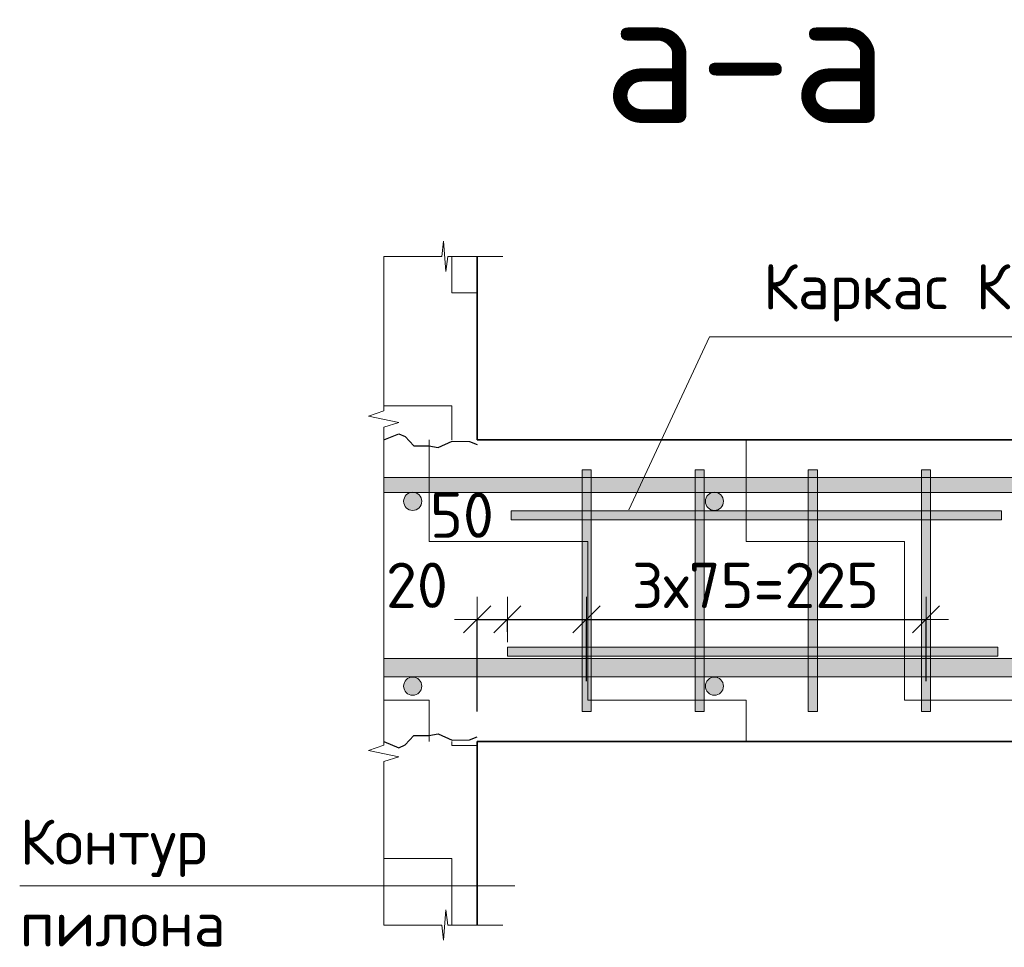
# Model space of a CAD drawing. Header units: metres. Extents: x -38 to 97, y -15 to 21.
# Tile 88 of 111: x 76.589 to 77.241, y 3.091 to 3.706. Entities that reach past the tile are written whole.
import ezdxf

# ---------------------------------------------------------------- set-up
doc = ezdxf.new("R2010")
doc.units = ezdxf.units.M
doc.header["$PDMODE"] = 65
doc.layers.add('XR$4$Размерная линия (1)', color=7, linetype='Continuous', lineweight=13)
doc.layers.add('XR$6$Размерная линия (1)', color=7, linetype='Continuous', lineweight=13)
doc.styles.add('ISOCPEUR', font='txt')
doc.dimstyles.new('DIMSTYLE_25', dxfattribs={"dimtxt": 0.03, "dimasz": 0.03, "dimexe": 0, "dimexo": 0, "dimgap": 0.015, "dimtad": 2, "dimdec": 0, "dimlfac": 1000, "dimrnd": 5, "dimzin": 12, "dimdsep": 46, "dimtxsty": 'ISOCPEUR', "dimblk1": 'ALL_ML_STRICH', "dimblk2": 'ALL_ML_STRICH', "dimsah": 1, "dimcen": 0, "dimclrd": 7, "dimclre": 256, "dimclrt": 7, "dimadec": 0, "dimazin": 0, "dimtfac": 1, "dimtdec": 0, "dimtix": 1, "dimtmove": 2, "dimatfit": 3, "dimfxl": 0, "dimtvp": 1.2, "dimtzin": 0, "dimlwd": 0, "dimlwe": -3, "dimarcsym": 0})
doc.dimstyles.new('DIMSTYLE_26', dxfattribs={"dimtxt": 0.03, "dimasz": 0.03, "dimexe": 0, "dimexo": 0, "dimgap": 0.015, "dimtad": 2, "dimdec": 0, "dimlfac": 1000, "dimrnd": 5, "dimzin": 12, "dimdsep": 46, "dimtxsty": 'ISOCPEUR', "dimblk1": 'ALL_ML_STRICH', "dimblk2": 'ALL_ML_STRICH', "dimsah": 1, "dimcen": 0, "dimclrd": 7, "dimclre": 256, "dimclrt": 7, "dimadec": 0, "dimazin": 0, "dimtfac": 1, "dimtdec": 0, "dimtix": 1, "dimtmove": 2, "dimatfit": 3, "dimfxl": 0, "dimtzin": 0, "dimlwd": 0, "dimlwe": -3, "dimarcsym": 0})
pattern_1 = [(0, (0.15, 0.15), (0.075, 0.075), [0.075, -0.075]), (90, (0.15, 0.15), (-0.075, 0.075), [0.075, -0.075])]
pattern_2 = [(0, (0.21, 0.21), (0.105, 0.105), [0.105, -0.105]), (90, (0.21, 0.21), (-0.105, 0.105), [0.105, -0.105])]

# ---------------------------------------------------------------- blocks, each defined once
blk = doc.blocks.new('ЭЛЕМЕНТ_УЗОРА_9')
at = {"color": 7, "linetype": 'Continuous', "lineweight": 13, "transparency": 33554687}
blk.add_line((76.82986, 3.54913), (76.82986, 3.54913), dxfattribs=at)
for points in [[(76.82986, 3.32759), (76.82986, 3.43592), (76.83986, 3.43902), (76.81986, 3.44323), (76.82986, 3.44678), (76.82986, 3.54913)], [(76.82986, 3.10605), (76.82986, 3.21438), (76.83986, 3.21748), (76.81986, 3.22169), (76.82986, 3.22524), (76.82986, 3.32759)]]:
    blk.add_lwpolyline(points, dxfattribs=at)
blk = doc.blocks.new('ЭЛЕМЕНТ_УЗОРА_10')
at = {"color": 7, "linetype": 'Continuous', "lineweight": 13, "transparency": 33554687}
blk.add_line((76.90886, 3.54913), (76.90886, 3.54913), dxfattribs=at)
blk.add_lwpolyline([(76.82986, 3.54913), (76.86849, 3.54913), (76.8696, 3.55913), (76.8711, 3.53913), (76.87236, 3.54913), (76.90886, 3.54913)], dxfattribs=at)
blk = doc.blocks.new('СЛОЖНЫЙ_ОБЪЕКТ_30')
at = {"linetype": 'Continuous', "lineweight": 13, "transparency": 33554687}
blk.add_hatch(color=7, dxfattribs=at).paths.add_polyline_path([(77.27536, 3.27059), (76.82986, 3.27059), (76.82986, 3.28259), (77.27536, 3.28259)], flags=16)
at = {"color": 7, "linetype": 'Continuous', "lineweight": 13, "transparency": 33554687}
blk.add_lwpolyline([(77.27536, 3.27059), (76.82986, 3.27059), (76.82986, 3.28259), (77.27536, 3.28259), (77.27536, 3.27059)], close=True, dxfattribs=at)
blk = doc.blocks.new('СЛОЖНЫЙ_ОБЪЕКТ_31')
at = {"linetype": 'Continuous', "lineweight": 13, "transparency": 33554687}
blk.add_hatch(color=7, dxfattribs=at).paths.add_polyline_path([(77.27536, 3.39259), (76.82986, 3.39259), (76.82986, 3.40259), (77.27536, 3.40259)], flags=16)
at = {"color": 7, "linetype": 'Continuous', "lineweight": 13, "transparency": 33554687}
blk.add_lwpolyline([(77.27536, 3.39259), (76.82986, 3.39259), (76.82986, 3.40259), (77.27536, 3.40259), (77.27536, 3.39259)], close=True, dxfattribs=at)
blk = doc.blocks.new('ЭЛЕМЕНТ_УЗОРА_12')
at = {"color": 7, "linetype": 'Continuous', "lineweight": 13, "transparency": 33554687}
blk.add_line((76.90886, 3.10605), (76.90886, 3.10605), dxfattribs=at)
blk.add_lwpolyline([(76.82986, 3.10605), (76.86849, 3.10605), (76.8696, 3.09605), (76.8711, 3.11605), (76.87236, 3.10605), (76.90886, 3.10605)], dxfattribs=at)
blk = doc.blocks.new('СЛОЖНЫЙ_ОБЪЕКТ_32')
at = {"linetype": 'Continuous', "lineweight": 13, "true_color": 0xababab, "transparency": 33554687}
blk.add_hatch(color=253, dxfattribs=at).paths.add_polyline_path([(76.9613, 3.24759), (76.9613, 3.40759), (76.9673, 3.40759), (76.9673, 3.24759)], flags=16)
at = {"color": 7, "linetype": 'Continuous', "lineweight": 13, "transparency": 33554687}
blk.add_lwpolyline([(76.9613, 3.24759), (76.9613, 3.40759), (76.9673, 3.40759), (76.9673, 3.24759), (76.9613, 3.24759)], close=True, dxfattribs=at)
blk = doc.blocks.new('СЛОЖНЫЙ_ОБЪЕКТ_33')
at = {"linetype": 'Continuous', "lineweight": 13, "true_color": 0xababab, "transparency": 33554687}
blk.add_hatch(color=253, dxfattribs=at).paths.add_polyline_path([(77.0363, 3.24759), (77.0363, 3.40759), (77.0423, 3.40759), (77.0423, 3.24759)], flags=16)
at = {"color": 7, "linetype": 'Continuous', "lineweight": 13, "transparency": 33554687}
blk.add_lwpolyline([(77.0363, 3.24759), (77.0363, 3.40759), (77.0423, 3.40759), (77.0423, 3.24759), (77.0363, 3.24759)], close=True, dxfattribs=at)
blk = doc.blocks.new('СЛОЖНЫЙ_ОБЪЕКТ_34')
at = {"linetype": 'Continuous', "lineweight": 13, "true_color": 0xababab, "transparency": 33554687}
blk.add_hatch(color=253, dxfattribs=at).paths.add_polyline_path([(77.1113, 3.24759), (77.1113, 3.40759), (77.1173, 3.40759), (77.1173, 3.24759)], flags=16)
at = {"color": 7, "linetype": 'Continuous', "lineweight": 13, "transparency": 33554687}
blk.add_lwpolyline([(77.1113, 3.24759), (77.1113, 3.40759), (77.1173, 3.40759), (77.1173, 3.24759), (77.1113, 3.24759)], close=True, dxfattribs=at)
blk = doc.blocks.new('СЛОЖНЫЙ_ОБЪЕКТ_35')
at = {"linetype": 'Continuous', "lineweight": 13, "true_color": 0xababab, "transparency": 33554687}
blk.add_hatch(color=253, dxfattribs=at).paths.add_polyline_path([(77.1863, 3.24759), (77.1863, 3.40759), (77.1923, 3.40759), (77.1923, 3.24759)], flags=16)
at = {"color": 7, "linetype": 'Continuous', "lineweight": 13, "transparency": 33554687}
blk.add_lwpolyline([(77.1863, 3.24759), (77.1863, 3.40759), (77.1923, 3.40759), (77.1923, 3.24759), (77.1863, 3.24759)], close=True, dxfattribs=at)
blk = doc.blocks.new('СЛОЖНЫЙ_ОБЪЕКТ_36')
at = {"linetype": 'Continuous', "lineweight": 13, "true_color": 0xababab, "transparency": 33554687}
blk.add_hatch(color=253, dxfattribs=at).paths.add_polyline_path([(77.2393, 3.38059), (76.9143, 3.38059), (76.9143, 3.37459), (77.2393, 3.37459)])
at = {"color": 7, "linetype": 'Continuous', "lineweight": 13, "transparency": 33554687}
blk.add_lwpolyline([(77.2393, 3.38059), (76.9143, 3.38059), (76.9143, 3.37459), (77.2393, 3.37459), (77.2393, 3.38059)], close=True, dxfattribs=at)
blk = doc.blocks.new('СЛОЖНЫЙ_ОБЪЕКТ_37')
at = {"linetype": 'Continuous', "lineweight": 13, "true_color": 0xababab, "transparency": 33554687}
blk.add_hatch(color=253, dxfattribs=at).paths.add_polyline_path([(77.23686, 3.29029), (76.91186, 3.29029), (76.91186, 3.28429), (77.23686, 3.28429)])
at = {"color": 7, "linetype": 'Continuous', "lineweight": 13, "transparency": 33554687}
blk.add_lwpolyline([(77.23686, 3.29029), (76.91186, 3.29029), (76.91186, 3.28429), (77.23686, 3.28429), (77.23686, 3.29029)], close=True, dxfattribs=at)
blk = doc.blocks.new('ALL_ML_STRICH')
at = {"color": 0, "linetype": 'ByBlock', "lineweight": -2}
for p, q in [((0, -0.5), (0, 0.5)), ((-0.3, -0.3), (0.3, 0.3)), ((-1, 0), (0.5, 0))]:
    blk.add_line(p, q, dxfattribs=at)
blk = doc.blocks.new('*D272')
at = {"layer": 'DEFPOINTS', "color": 7, "linetype": 'Continuous', "lineweight": 13, "transparency": 33554687}
for p in [(76.89186, 3.30861), (76.91186, 3.28029), (76.89186, 3.22759)]:
    blk.add_point(p, dxfattribs=at)
at = {"layer": 'XR$4$Размерная линия (1)', "color": 9, "linetype": 'Continuous', "lineweight": -2, "true_color": 0xc7c7c7, "transparency": 33554687}
for p, q in [((76.89186, 3.24759), (76.89186, 3.30861)), ((76.91186, 3.30029), (76.91186, 3.30861))]:
    blk.add_line(p, q, dxfattribs=at)
at = {"layer": 'XR$4$Размерная линия (1)', "color": 7, "linetype": 'Continuous', "lineweight": -2, "transparency": 33554687}
blk.add_line((76.89186, 3.30861), (76.91186, 3.30861), dxfattribs=at)
at = {"layer": 'XR$4$Размерная линия (1)', "color": 7, "linetype": 'Continuous', "lineweight": 13, "transparency": 33554687, "xscale": 0.03, "yscale": 0.03, "zscale": 0.03, "rotation": 180}
blk.add_blockref('ALL_ML_STRICH', (76.89186, 3.30861), dxfattribs=at)
at = {"layer": 'XR$4$Размерная линия (1)', "color": 7, "linetype": 'Continuous', "lineweight": 13, "transparency": 33554687, "xscale": 0.03, "yscale": 0.03, "zscale": 0.03}
blk.add_blockref('ALL_ML_STRICH', (76.91186, 3.30861), dxfattribs=at)
at = {"layer": 'XR$4$Размерная линия (1)', "color": 7, "linetype": 'Continuous', "lineweight": 13, "transparency": 33554687, "insert": (76.85189, 3.33123), "char_height": 0.03, "width": 0.06, "attachment_point": 5, "style": 'ISOCPEUR'}
blk.add_mtext('\\A1;{20}', dxfattribs=at)
blk = doc.blocks.new('*D273')
at = {"layer": 'DEFPOINTS', "color": 7, "linetype": 'Continuous', "lineweight": 13, "transparency": 33554687}
for p in [(76.91186, 3.30861), (76.91186, 3.28029), (76.9643, 3.24759)]:
    blk.add_point(p, dxfattribs=at)
at = {"layer": 'XR$4$Размерная линия (1)', "color": 9, "linetype": 'Continuous', "lineweight": -2, "true_color": 0xc7c7c7, "transparency": 33554687}
for p, q in [((76.91186, 3.30029), (76.91186, 3.30861)), ((76.9643, 3.26759), (76.9643, 3.30861))]:
    blk.add_line(p, q, dxfattribs=at)
at = {"layer": 'XR$4$Размерная линия (1)', "color": 7, "linetype": 'Continuous', "lineweight": -2, "transparency": 33554687}
blk.add_line((76.91186, 3.30861), (76.9643, 3.30861), dxfattribs=at)
at = {"layer": 'XR$4$Размерная линия (1)', "color": 7, "linetype": 'Continuous', "lineweight": 13, "transparency": 33554687, "xscale": 0.03, "yscale": 0.03, "zscale": 0.03, "rotation": 180}
blk.add_blockref('ALL_ML_STRICH', (76.91186, 3.30861), dxfattribs=at)
at = {"layer": 'XR$4$Размерная линия (1)', "color": 7, "linetype": 'Continuous', "lineweight": 13, "transparency": 33554687, "xscale": 0.03, "yscale": 0.03, "zscale": 0.03}
blk.add_blockref('ALL_ML_STRICH', (76.9643, 3.30861), dxfattribs=at)
at = {"layer": 'XR$4$Размерная линия (1)', "color": 7, "linetype": 'Continuous', "lineweight": 13, "transparency": 33554687, "insert": (76.88172, 3.37766), "char_height": 0.03, "width": 0.06, "attachment_point": 5, "style": 'ISOCPEUR'}
blk.add_mtext('\\A1;{50}', dxfattribs=at)
blk = doc.blocks.new('*D274')
at = {"layer": 'DEFPOINTS', "color": 7, "linetype": 'Continuous', "lineweight": 13, "transparency": 33554687}
for p in [(76.9643, 3.30861), (76.9643, 3.24759), (77.1893, 3.24759)]:
    blk.add_point(p, dxfattribs=at)
at = {"layer": 'XR$4$Размерная линия (1)', "color": 9, "linetype": 'Continuous', "lineweight": -2, "true_color": 0xc7c7c7, "transparency": 33554687}
for p, q in [((76.9643, 3.26759), (76.9643, 3.30861)), ((77.1893, 3.26759), (77.1893, 3.30861))]:
    blk.add_line(p, q, dxfattribs=at)
at = {"layer": 'XR$4$Размерная линия (1)', "color": 7, "linetype": 'Continuous', "lineweight": -2, "transparency": 33554687}
blk.add_line((76.9643, 3.30861), (77.1893, 3.30861), dxfattribs=at)
at = {"layer": 'XR$4$Размерная линия (1)', "color": 7, "linetype": 'Continuous', "lineweight": 13, "transparency": 33554687, "xscale": 0.03, "yscale": 0.03, "zscale": 0.03, "rotation": 180}
blk.add_blockref('ALL_ML_STRICH', (76.9643, 3.30861), dxfattribs=at)
at = {"layer": 'XR$4$Размерная линия (1)', "color": 7, "linetype": 'Continuous', "lineweight": 13, "transparency": 33554687, "xscale": 0.03, "yscale": 0.03, "zscale": 0.03}
blk.add_blockref('ALL_ML_STRICH', (77.1893, 3.30861), dxfattribs=at)
at = {"layer": 'XR$4$Размерная линия (1)', "color": 7, "linetype": 'Continuous', "lineweight": 13, "transparency": 33554687, "insert": (76.9943, 3.34611), "char_height": 0.03, "width": 0.0015, "attachment_point": 1, "line_spacing_factor": 0.60241, "style": 'ISOCPEUR'}
blk.add_mtext('3х75=225', dxfattribs=at)
blk = doc.blocks.new('ЭЛЕМЕНТ_УЗОРА_20')
at = {"color": 7, "linetype": 'Continuous', "lineweight": 13, "transparency": 33554687}
blk.add_line((76.82986, 3.54913), (76.82986, 3.54913), dxfattribs=at)
for points in [[(76.82986, 3.32759), (76.82986, 3.43592), (76.83986, 3.43902), (76.81986, 3.44323), (76.82986, 3.44678), (76.82986, 3.54913)], [(76.82986, 3.10605), (76.82986, 3.21438), (76.83986, 3.21748), (76.81986, 3.22169), (76.82986, 3.22524), (76.82986, 3.32759)]]:
    blk.add_lwpolyline(points, dxfattribs=at)
blk = doc.blocks.new('ЭЛЕМЕНТ_УЗОРА_21')
at = {"color": 7, "linetype": 'Continuous', "lineweight": 13, "transparency": 33554687}
blk.add_line((76.90886, 3.54913), (76.90886, 3.54913), dxfattribs=at)
blk.add_lwpolyline([(76.82986, 3.54913), (76.86849, 3.54913), (76.8696, 3.55913), (76.8711, 3.53913), (76.87236, 3.54913), (76.90886, 3.54913)], dxfattribs=at)
blk = doc.blocks.new('СЛОЖНЫЙ_ОБЪЕКТ_69')
at = {"linetype": 'Continuous', "lineweight": 13, "transparency": 33554687}
blk.add_hatch(color=7, dxfattribs=at).paths.add_polyline_path([(77.27536, 3.27059), (76.82986, 3.27059), (76.82986, 3.28259), (77.27536, 3.28259)], flags=16)
at = {"color": 7, "linetype": 'Continuous', "lineweight": 13, "transparency": 33554687}
blk.add_lwpolyline([(77.27536, 3.27059), (76.82986, 3.27059), (76.82986, 3.28259), (77.27536, 3.28259), (77.27536, 3.27059)], close=True, dxfattribs=at)
blk = doc.blocks.new('СЛОЖНЫЙ_ОБЪЕКТ_70')
at = {"linetype": 'Continuous', "lineweight": 13, "transparency": 33554687}
blk.add_hatch(color=7, dxfattribs=at).paths.add_polyline_path([(77.27536, 3.39259), (76.82986, 3.39259), (76.82986, 3.40259), (77.27536, 3.40259)], flags=16)
at = {"color": 7, "linetype": 'Continuous', "lineweight": 13, "transparency": 33554687}
blk.add_lwpolyline([(77.27536, 3.39259), (76.82986, 3.39259), (76.82986, 3.40259), (77.27536, 3.40259), (77.27536, 3.39259)], close=True, dxfattribs=at)
blk = doc.blocks.new('ЭЛЕМЕНТ_УЗОРА_23')
at = {"color": 7, "linetype": 'Continuous', "lineweight": 13, "transparency": 33554687}
blk.add_line((76.90886, 3.10605), (76.90886, 3.10605), dxfattribs=at)
blk.add_lwpolyline([(76.82986, 3.10605), (76.86849, 3.10605), (76.8696, 3.09605), (76.8711, 3.11605), (76.87236, 3.10605), (76.90886, 3.10605)], dxfattribs=at)
blk = doc.blocks.new('СЛОЖНЫЙ_ОБЪЕКТ_71')
at = {"linetype": 'Continuous', "lineweight": 13, "true_color": 0xababab, "transparency": 33554687}
blk.add_hatch(color=253, dxfattribs=at).paths.add_polyline_path([(76.9613, 3.24759), (76.9613, 3.40759), (76.9673, 3.40759), (76.9673, 3.24759)], flags=16)
at = {"color": 7, "linetype": 'Continuous', "lineweight": 13, "transparency": 33554687}
blk.add_lwpolyline([(76.9613, 3.24759), (76.9613, 3.40759), (76.9673, 3.40759), (76.9673, 3.24759), (76.9613, 3.24759)], close=True, dxfattribs=at)
blk = doc.blocks.new('СЛОЖНЫЙ_ОБЪЕКТ_72')
at = {"linetype": 'Continuous', "lineweight": 13, "true_color": 0xababab, "transparency": 33554687}
blk.add_hatch(color=253, dxfattribs=at).paths.add_polyline_path([(77.0363, 3.24759), (77.0363, 3.40759), (77.0423, 3.40759), (77.0423, 3.24759)], flags=16)
at = {"color": 7, "linetype": 'Continuous', "lineweight": 13, "transparency": 33554687}
blk.add_lwpolyline([(77.0363, 3.24759), (77.0363, 3.40759), (77.0423, 3.40759), (77.0423, 3.24759), (77.0363, 3.24759)], close=True, dxfattribs=at)
blk = doc.blocks.new('СЛОЖНЫЙ_ОБЪЕКТ_73')
at = {"linetype": 'Continuous', "lineweight": 13, "true_color": 0xababab, "transparency": 33554687}
blk.add_hatch(color=253, dxfattribs=at).paths.add_polyline_path([(77.1113, 3.24759), (77.1113, 3.40759), (77.1173, 3.40759), (77.1173, 3.24759)], flags=16)
at = {"color": 7, "linetype": 'Continuous', "lineweight": 13, "transparency": 33554687}
blk.add_lwpolyline([(77.1113, 3.24759), (77.1113, 3.40759), (77.1173, 3.40759), (77.1173, 3.24759), (77.1113, 3.24759)], close=True, dxfattribs=at)
blk = doc.blocks.new('СЛОЖНЫЙ_ОБЪЕКТ_74')
at = {"linetype": 'Continuous', "lineweight": 13, "true_color": 0xababab, "transparency": 33554687}
blk.add_hatch(color=253, dxfattribs=at).paths.add_polyline_path([(77.1863, 3.24759), (77.1863, 3.40759), (77.1923, 3.40759), (77.1923, 3.24759)], flags=16)
at = {"color": 7, "linetype": 'Continuous', "lineweight": 13, "transparency": 33554687}
blk.add_lwpolyline([(77.1863, 3.24759), (77.1863, 3.40759), (77.1923, 3.40759), (77.1923, 3.24759), (77.1863, 3.24759)], close=True, dxfattribs=at)
blk = doc.blocks.new('СЛОЖНЫЙ_ОБЪЕКТ_75')
at = {"linetype": 'Continuous', "lineweight": 13, "true_color": 0xababab, "transparency": 33554687}
blk.add_hatch(color=253, dxfattribs=at).paths.add_polyline_path([(77.2393, 3.38059), (76.9143, 3.38059), (76.9143, 3.37459), (77.2393, 3.37459)])
at = {"color": 7, "linetype": 'Continuous', "lineweight": 13, "transparency": 33554687}
blk.add_lwpolyline([(77.2393, 3.38059), (76.9143, 3.38059), (76.9143, 3.37459), (77.2393, 3.37459), (77.2393, 3.38059)], close=True, dxfattribs=at)
blk = doc.blocks.new('СЛОЖНЫЙ_ОБЪЕКТ_76')
at = {"linetype": 'Continuous', "lineweight": 13, "true_color": 0xababab, "transparency": 33554687}
blk.add_hatch(color=253, dxfattribs=at).paths.add_polyline_path([(77.23686, 3.29029), (76.91186, 3.29029), (76.91186, 3.28429), (77.23686, 3.28429)])
at = {"color": 7, "linetype": 'Continuous', "lineweight": 13, "transparency": 33554687}
blk.add_lwpolyline([(77.23686, 3.29029), (76.91186, 3.29029), (76.91186, 3.28429), (77.23686, 3.28429), (77.23686, 3.29029)], close=True, dxfattribs=at)
blk = doc.blocks.new('*D519')
at = {"layer": 'DEFPOINTS', "color": 7, "linetype": 'Continuous', "lineweight": 13, "transparency": 33554687}
for p in [(76.89186, 3.30861), (76.91186, 3.28029), (76.89186, 3.22759)]:
    blk.add_point(p, dxfattribs=at)
at = {"layer": 'XR$6$Размерная линия (1)', "color": 9, "linetype": 'Continuous', "lineweight": -2, "true_color": 0xc7c7c7, "transparency": 33554687}
for p, q in [((76.89186, 3.24759), (76.89186, 3.30861)), ((76.91186, 3.30029), (76.91186, 3.30861))]:
    blk.add_line(p, q, dxfattribs=at)
at = {"layer": 'XR$6$Размерная линия (1)', "color": 7, "linetype": 'Continuous', "lineweight": -2, "transparency": 33554687}
blk.add_line((76.89186, 3.30861), (76.91186, 3.30861), dxfattribs=at)
at = {"layer": 'XR$6$Размерная линия (1)', "color": 7, "linetype": 'Continuous', "lineweight": 13, "transparency": 33554687, "xscale": 0.03, "yscale": 0.03, "zscale": 0.03, "rotation": 180}
blk.add_blockref('ALL_ML_STRICH', (76.89186, 3.30861), dxfattribs=at)
at = {"layer": 'XR$6$Размерная линия (1)', "color": 7, "linetype": 'Continuous', "lineweight": 13, "transparency": 33554687, "xscale": 0.03, "yscale": 0.03, "zscale": 0.03}
blk.add_blockref('ALL_ML_STRICH', (76.91186, 3.30861), dxfattribs=at)
at = {"layer": 'XR$6$Размерная линия (1)', "color": 7, "linetype": 'Continuous', "lineweight": 13, "transparency": 33554687, "insert": (76.85189, 3.33123), "char_height": 0.03, "width": 0.06, "attachment_point": 5, "style": 'ISOCPEUR'}
blk.add_mtext('\\A1;{20}', dxfattribs=at)
blk = doc.blocks.new('*D520')
at = {"layer": 'DEFPOINTS', "color": 7, "linetype": 'Continuous', "lineweight": 13, "transparency": 33554687}
for p in [(76.91186, 3.30861), (76.91186, 3.28029), (76.9643, 3.24759)]:
    blk.add_point(p, dxfattribs=at)
at = {"layer": 'XR$6$Размерная линия (1)', "color": 9, "linetype": 'Continuous', "lineweight": -2, "true_color": 0xc7c7c7, "transparency": 33554687}
for p, q in [((76.91186, 3.30029), (76.91186, 3.30861)), ((76.9643, 3.26759), (76.9643, 3.30861))]:
    blk.add_line(p, q, dxfattribs=at)
at = {"layer": 'XR$6$Размерная линия (1)', "color": 7, "linetype": 'Continuous', "lineweight": -2, "transparency": 33554687}
blk.add_line((76.91186, 3.30861), (76.9643, 3.30861), dxfattribs=at)
at = {"layer": 'XR$6$Размерная линия (1)', "color": 7, "linetype": 'Continuous', "lineweight": 13, "transparency": 33554687, "xscale": 0.03, "yscale": 0.03, "zscale": 0.03, "rotation": 180}
blk.add_blockref('ALL_ML_STRICH', (76.91186, 3.30861), dxfattribs=at)
at = {"layer": 'XR$6$Размерная линия (1)', "color": 7, "linetype": 'Continuous', "lineweight": 13, "transparency": 33554687, "xscale": 0.03, "yscale": 0.03, "zscale": 0.03}
blk.add_blockref('ALL_ML_STRICH', (76.9643, 3.30861), dxfattribs=at)
at = {"layer": 'XR$6$Размерная линия (1)', "color": 7, "linetype": 'Continuous', "lineweight": 13, "transparency": 33554687, "insert": (76.88172, 3.37766), "char_height": 0.03, "width": 0.06, "attachment_point": 5, "style": 'ISOCPEUR'}
blk.add_mtext('\\A1;{50}', dxfattribs=at)
blk = doc.blocks.new('*D521')
at = {"layer": 'DEFPOINTS', "color": 7, "linetype": 'Continuous', "lineweight": 13, "transparency": 33554687}
for p in [(76.9643, 3.30861), (76.9643, 3.24759), (77.1893, 3.24759)]:
    blk.add_point(p, dxfattribs=at)
at = {"layer": 'XR$6$Размерная линия (1)', "color": 9, "linetype": 'Continuous', "lineweight": -2, "true_color": 0xc7c7c7, "transparency": 33554687}
for p, q in [((76.9643, 3.26759), (76.9643, 3.30861)), ((77.1893, 3.26759), (77.1893, 3.30861))]:
    blk.add_line(p, q, dxfattribs=at)
at = {"layer": 'XR$6$Размерная линия (1)', "color": 7, "linetype": 'Continuous', "lineweight": -2, "transparency": 33554687}
blk.add_line((76.9643, 3.30861), (77.1893, 3.30861), dxfattribs=at)
at = {"layer": 'XR$6$Размерная линия (1)', "color": 7, "linetype": 'Continuous', "lineweight": 13, "transparency": 33554687, "xscale": 0.03, "yscale": 0.03, "zscale": 0.03, "rotation": 180}
blk.add_blockref('ALL_ML_STRICH', (76.9643, 3.30861), dxfattribs=at)
at = {"layer": 'XR$6$Размерная линия (1)', "color": 7, "linetype": 'Continuous', "lineweight": 13, "transparency": 33554687, "xscale": 0.03, "yscale": 0.03, "zscale": 0.03}
blk.add_blockref('ALL_ML_STRICH', (77.1893, 3.30861), dxfattribs=at)
at = {"layer": 'XR$6$Размерная линия (1)', "color": 7, "linetype": 'Continuous', "lineweight": 13, "transparency": 33554687, "insert": (76.9943, 3.34611), "char_height": 0.03, "width": 0.0015, "attachment_point": 1, "line_spacing_factor": 0.60241, "style": 'ISOCPEUR'}
blk.add_mtext('3х75=225', dxfattribs=at)

msp = doc.modelspace()

# ---------------------------------------------------------------- hatches: boundary and pattern name
at = {"linetype": 'Continuous', "lineweight": 13, "transparency": 33554687}
h = msp.add_hatch(dxfattribs=at)
h.set_pattern_fill('____', scale=0.075, style=0, pattern_type=2)
h.set_pattern_definition(pattern_1)
h.paths.add_polyline_path([(76.89186, 3.42759), (76.89186, 3.54913), (76.82986, 3.54913), (76.82986, 3.42759)], flags=0)
h = msp.add_hatch(dxfattribs=at)
h.set_pattern_fill('____', scale=0.075, style=0, pattern_type=2)
h.set_pattern_definition(pattern_1)
h.paths.add_polyline_path([(76.89186, 3.42759), (76.89186, 3.54913), (76.82986, 3.54913), (76.82986, 3.42759)], flags=0)
h = msp.add_hatch(dxfattribs=at)
h.set_pattern_fill('____', scale=0.105, style=0, pattern_type=2)
h.set_pattern_definition(pattern_2)
h.paths.add_polyline_path([(76.82986, 3.42759), (76.82986, 3.22759), (77.27536, 3.22759), (77.27536, 3.42759)], flags=0)
h = msp.add_hatch(dxfattribs=at)
h.set_pattern_fill('____', scale=0.105, style=0, pattern_type=2)
h.set_pattern_definition(pattern_2)
h.paths.add_polyline_path([(76.82986, 3.42759), (76.82986, 3.22759), (77.27536, 3.22759), (77.27536, 3.42759)], flags=0)
for points in [[(76.85041, 3.39267), (76.84774, 3.39267), (76.84534, 3.39151), (76.84367, 3.38942), (76.84308, 3.38682), (76.84367, 3.38422), (76.84534, 3.38213), (76.84774, 3.38097), (76.85041, 3.38097), (76.85282, 3.38213), (76.85449, 3.38422), (76.85508, 3.38682), (76.85449, 3.38942), (76.85282, 3.39151)], [(76.85041, 3.39267), (76.84774, 3.39267), (76.84534, 3.39151), (76.84367, 3.38942), (76.84308, 3.38682), (76.84367, 3.38422), (76.84534, 3.38213), (76.84774, 3.38097), (76.85041, 3.38097), (76.85282, 3.38213), (76.85449, 3.38422), (76.85508, 3.38682), (76.85449, 3.38942), (76.85282, 3.39151)], [(77.05041, 3.39267), (77.04774, 3.39267), (77.04534, 3.39151), (77.04367, 3.38942), (77.04308, 3.38682), (77.04367, 3.38422), (77.04534, 3.38213), (77.04774, 3.38097), (77.05041, 3.38097), (77.05282, 3.38213), (77.05449, 3.38422), (77.05508, 3.38682), (77.05449, 3.38942), (77.05282, 3.39151)], [(77.05041, 3.39267), (77.04774, 3.39267), (77.04534, 3.39151), (77.04367, 3.38942), (77.04308, 3.38682), (77.04367, 3.38422), (77.04534, 3.38213), (77.04774, 3.38097), (77.05041, 3.38097), (77.05282, 3.38213), (77.05449, 3.38422), (77.05508, 3.38682), (77.05449, 3.38942), (77.05282, 3.39151)], [(76.85041, 3.2702), (76.84774, 3.2702), (76.84534, 3.26904), (76.84367, 3.26695), (76.84308, 3.26435), (76.84367, 3.26174), (76.84534, 3.25966), (76.84774, 3.2585), (76.85041, 3.2585), (76.85282, 3.25966), (76.85449, 3.26174), (76.85508, 3.26435), (76.85449, 3.26695), (76.85282, 3.26904)], [(76.85041, 3.2702), (76.84774, 3.2702), (76.84534, 3.26904), (76.84367, 3.26695), (76.84308, 3.26435), (76.84367, 3.26174), (76.84534, 3.25966), (76.84774, 3.2585), (76.85041, 3.2585), (76.85282, 3.25966), (76.85449, 3.26174), (76.85508, 3.26435), (76.85449, 3.26695), (76.85282, 3.26904)], [(77.05041, 3.2702), (77.04774, 3.2702), (77.04534, 3.26904), (77.04367, 3.26695), (77.04308, 3.26435), (77.04367, 3.26174), (77.04534, 3.25966), (77.04774, 3.2585), (77.05041, 3.2585), (77.05282, 3.25966), (77.05449, 3.26174), (77.05508, 3.26435), (77.05449, 3.26695), (77.05282, 3.26904)], [(77.05041, 3.2702), (77.04774, 3.2702), (77.04534, 3.26904), (77.04367, 3.26695), (77.04308, 3.26435), (77.04367, 3.26174), (77.04534, 3.25966), (77.04774, 3.2585), (77.05041, 3.2585), (77.05282, 3.25966), (77.05449, 3.26174), (77.05508, 3.26435), (77.05449, 3.26695), (77.05282, 3.26904)]]:
    msp.add_hatch(color=7, dxfattribs=at).paths.add_polyline_path(points)
h = msp.add_hatch(dxfattribs=at)
h.set_pattern_fill('____', scale=0.075, style=0, pattern_type=2)
h.set_pattern_definition(pattern_1)
h.paths.add_polyline_path([(76.89186, 3.22759), (76.82986, 3.22759), (76.82986, 3.10605), (76.89186, 3.10605)], flags=0)
h = msp.add_hatch(dxfattribs=at)
h.set_pattern_fill('____', scale=0.075, style=0, pattern_type=2)
h.set_pattern_definition(pattern_1)
h.paths.add_polyline_path([(76.89186, 3.22759), (76.82986, 3.22759), (76.82986, 3.10605), (76.89186, 3.10605)], flags=0)

# ---------------------------------------------------------------- linework, layer by layer
at = {"color": 7, "linetype": 'Continuous', "lineweight": 35, "transparency": 33554687}
for p, q in [((76.89186, 3.42759), (76.89186, 3.54913)), ((76.89186, 3.42759), (76.89186, 3.54913)), ((77.27536, 3.42759), (76.89186, 3.42759)), ((77.27536, 3.42759), (76.89186, 3.42759)), ((76.89186, 3.22759), (76.89186, 3.10605)), ((76.89186, 3.22759), (77.27536, 3.22759)), ((76.89186, 3.22759), (76.89186, 3.10605)), ((76.89186, 3.22759), (77.27536, 3.22759))]:
    msp.add_line(p, q, dxfattribs=at)
at = {"color": 7, "linetype": 'Continuous', "lineweight": 13, "transparency": 33554687}
msp.add_line((76.58862, 3.13202), (76.91686, 3.13202), dxfattribs=at)
msp.add_line((76.58862, 3.13202), (76.91686, 3.13202), dxfattribs=at)
msp.add_lwpolyline([(77.31312, 3.49586), (77.04591, 3.49586), (76.9923, 3.38111)], dxfattribs=at)
msp.add_lwpolyline([(77.31312, 3.49586), (77.04591, 3.49586), (76.9923, 3.38111)], dxfattribs=at)
at = {"color": 7, "linetype": 'Continuous', "lineweight": 25, "transparency": 33554687}
for points in [[(76.82986, 3.42759), (76.83986, 3.43159), (76.84416, 3.42975), (76.84986, 3.42359), (76.85986, 3.42359), (76.86596, 3.42251), (76.87536, 3.42659), (76.88676, 3.42643), (76.89186, 3.42443)], [(76.82986, 3.42759), (76.83986, 3.43159), (76.84416, 3.42975), (76.84986, 3.42359), (76.85986, 3.42359), (76.86596, 3.42251), (76.87536, 3.42659), (76.88676, 3.42643), (76.89186, 3.42443)], [(76.82986, 3.22759), (76.83986, 3.22359), (76.84416, 3.22543), (76.84986, 3.23159), (76.85986, 3.23159), (76.86596, 3.23267), (76.87536, 3.22859), (76.88676, 3.22875), (76.89186, 3.23074)], [(76.82986, 3.22759), (76.83986, 3.22359), (76.84416, 3.22543), (76.84986, 3.23159), (76.85986, 3.23159), (76.86596, 3.23267), (76.87536, 3.22859), (76.88676, 3.22875), (76.89186, 3.23074)]]:
    msp.add_lwpolyline(points, dxfattribs=at)
at = {"color": 7, "linetype": 'Continuous', "lineweight": 18, "transparency": 33554687}
for centre in [(76.84908, 3.38682), (76.84908, 3.38682), (77.04908, 3.38682), (77.04908, 3.38682), (76.84908, 3.26435), (76.84908, 3.26435), (77.04908, 3.26435), (77.04908, 3.26435)]:
    msp.add_circle(centre, 0.006, dxfattribs=at)

# ---------------------------------------------------------------- block references
at = {"color": 7, "linetype": 'Continuous', "lineweight": 13, "transparency": 33554687}
for name in ['ЭЛЕМЕНТ_УЗОРА_10', 'ЭЛЕМЕНТ_УЗОРА_21', 'ЭЛЕМЕНТ_УЗОРА_9', 'ЭЛЕМЕНТ_УЗОРА_20', 'СЛОЖНЫЙ_ОБЪЕКТ_32', 'СЛОЖНЫЙ_ОБЪЕКТ_71', 'СЛОЖНЫЙ_ОБЪЕКТ_33', 'СЛОЖНЫЙ_ОБЪЕКТ_72', 'СЛОЖНЫЙ_ОБЪЕКТ_34', 'СЛОЖНЫЙ_ОБЪЕКТ_73', 'СЛОЖНЫЙ_ОБЪЕКТ_35', 'СЛОЖНЫЙ_ОБЪЕКТ_74', 'СЛОЖНЫЙ_ОБЪЕКТ_31', 'СЛОЖНЫЙ_ОБЪЕКТ_70', 'СЛОЖНЫЙ_ОБЪЕКТ_36', 'СЛОЖНЫЙ_ОБЪЕКТ_75', 'СЛОЖНЫЙ_ОБЪЕКТ_37', 'СЛОЖНЫЙ_ОБЪЕКТ_76', 'СЛОЖНЫЙ_ОБЪЕКТ_30', 'СЛОЖНЫЙ_ОБЪЕКТ_69', 'ЭЛЕМЕНТ_УЗОРА_12', 'ЭЛЕМЕНТ_УЗОРА_23']:
    msp.add_blockref(name, (0, 0), dxfattribs=at)

# ---------------------------------------------------------------- texts
at = {"color": 7, "linetype": 'Continuous', "lineweight": 50, "transparency": 33554687, "insert": (77.06954, 3.68254), "char_height": 0.09, "width": 0.2484, "attachment_point": 5, "style": 'ISOCPEUR'}
msp.add_mtext('\\A1;{\\fISOCPEUR|i0|b0;\\H0.090000;\\W1.000000;\\C7;а-а}\\P', dxfattribs=at)
msp.add_mtext('\\A1;{\\fISOCPEUR|i0|b0;\\H0.090000;\\W1.000000;\\C7;а-а}\\P', dxfattribs=at)
at = {"color": 7, "linetype": 'Continuous', "lineweight": 13, "transparency": 33554687, "insert": (77.19454, 3.52499), "char_height": 0.03, "width": 0.2516296, "attachment_point": 5, "style": 'ISOCPEUR'}
msp.add_mtext('\\A1;{\\fISOCPEUR|i0|b0;\\H0.030000;\\W1.000000;\\C7;Каркас Кр-3}\\P', dxfattribs=at)
msp.add_mtext('\\A1;{\\fISOCPEUR|i0|b0;\\H0.030000;\\W1.000000;\\C7;Каркас Кр-3}\\P', dxfattribs=at)
at = {"color": 7, "linetype": 'Continuous', "lineweight": 13, "transparency": 33554687, "insert": (76.58862, 3.17609), "char_height": 0.03, "width": 0.146025, "attachment_point": 1, "line_spacing_factor": 1.084337}
msp.add_mtext('\\A1;{\\fISOCPEUR|i0|b0;\\H0.030000;\\W1.000000;\\C7;Контур}\\P{\\fISOCPEUR|i0|b0;\\H0.030000;\\W1.000000;\\C7;пилона}\\P', dxfattribs=at)
msp.add_mtext('\\A1;{\\fISOCPEUR|i0|b0;\\H0.030000;\\W1.000000;\\C7;Контур}\\P{\\fISOCPEUR|i0|b0;\\H0.030000;\\W1.000000;\\C7;пилона}\\P', dxfattribs=at)

# ---------------------------------------------------------------- dimensions: what is measured, and where the dimension line sits
at = {"layer": 'XR$4$Размерная линия (1)', "color": 7, "linetype": 'Continuous', "lineweight": 13, "transparency": 33554687}
for base, p1, p2, picture, middle in [((76.9643, 3.30861), (76.91186, 3.30029), (76.9643, 3.26759), '*D273', (76.88172, 3.37766)), ((76.91186, 3.30861), (76.89186, 3.24759), (76.91186, 3.30029), '*D272', (76.85189, 3.33123))]:
    dim = msp.add_linear_dim(base=base, p1=p1, p2=p2, dimstyle='DIMSTYLE_25', override={"dimpost": '<>', "dimclrd": 7, "dimclre": 9, "dimclrt": 7, "dimlwd": 0, "dimlwe": 65533}, dxfattribs=at)
    dim.commit()
    dim.dimension.update_dxf_attribs({"geometry": picture, "text_midpoint": middle, "dimtype": 160})
dim = msp.add_linear_dim(base=(77.1893, 3.30861), p1=(76.9643, 3.26759), p2=(77.1893, 3.26759), text='3х75=225', dimstyle='DIMSTYLE_26', override={"dimpost": '<>', "dimclrd": 7, "dimclre": 9, "dimclrt": 7, "dimlwd": 0, "dimlwe": 65533}, dxfattribs=at)
dim.commit()
dim.dimension.update_dxf_attribs({"geometry": '*D274', "text_midpoint": (77.0768, 3.32361), "dimtype": 160})
at = {"layer": 'XR$6$Размерная линия (1)', "color": 7, "linetype": 'Continuous', "lineweight": 13, "transparency": 33554687}
for base, p1, p2, picture, middle in [((76.9643, 3.30861), (76.91186, 3.30029), (76.9643, 3.26759), '*D520', (76.88172, 3.37766)), ((76.91186, 3.30861), (76.89186, 3.24759), (76.91186, 3.30029), '*D519', (76.85189, 3.33123))]:
    dim = msp.add_linear_dim(base=base, p1=p1, p2=p2, dimstyle='DIMSTYLE_25', override={"dimpost": '<>', "dimclrd": 7, "dimclre": 9, "dimclrt": 7, "dimlwd": 0, "dimlwe": 65533}, dxfattribs=at)
    dim.commit()
    dim.dimension.update_dxf_attribs({"geometry": picture, "text_midpoint": middle, "dimtype": 160})
dim = msp.add_linear_dim(base=(77.1893, 3.30861), p1=(76.9643, 3.26759), p2=(77.1893, 3.26759), text='3х75=225', dimstyle='DIMSTYLE_26', override={"dimpost": '<>', "dimclrd": 7, "dimclre": 9, "dimclrt": 7, "dimlwd": 0, "dimlwe": 65533}, dxfattribs=at)
dim.commit()
dim.dimension.update_dxf_attribs({"geometry": '*D521', "text_midpoint": (77.0768, 3.32361), "dimtype": 160})

doc.saveas('drawing.dxf')
